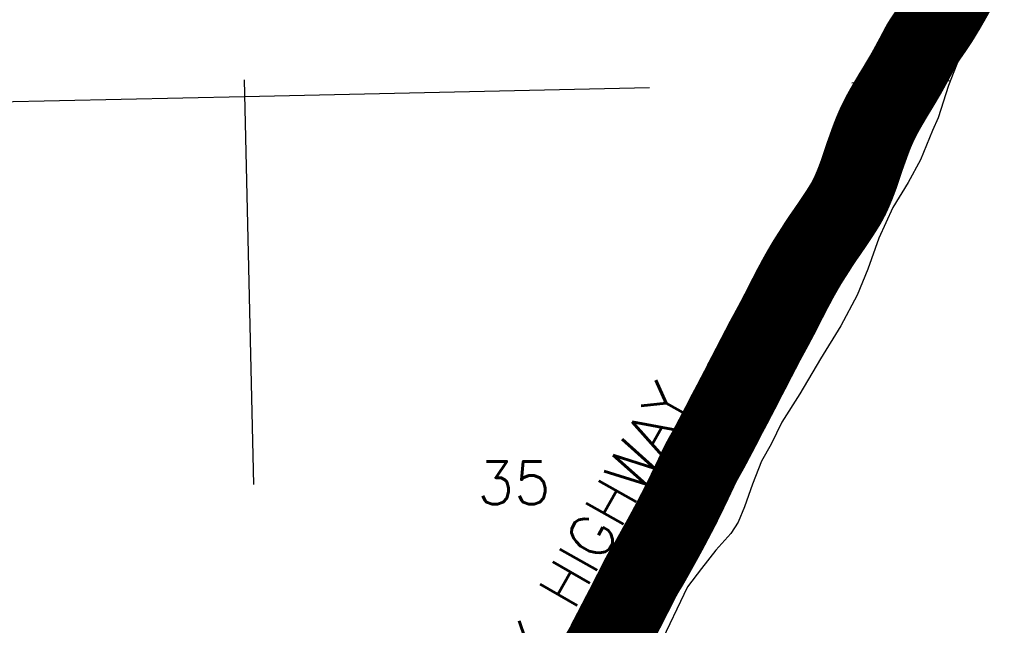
# Model space of a CAD drawing. Header units: feet. Extents: x 18803 to 104580, y -6601 to 116448.
# Tile 44 of 95: x 38843 to 44922, y 85864 to 89604. Entities that reach past the tile are written whole.
import ezdxf

# ---------------------------------------------------------------- set-up
doc = ezdxf.new("R2010")
doc.units = ezdxf.units.FT
doc.header["$LTSCALE"] = 100
doc.header["$MEASUREMENT"] = 0
doc.linetypes.add('DASHED', pattern=[0.75, 0.5, -0.25])
for name, color, linetype in [('ELPC BOLD TITLE SHEET', 3, 'Continuous'), ('ELPC-XIST', 6, 'Continuous'), ('ELRGOV-SECTION', 253, 'DASHED'), ('ET-SEC NUMBS', 253, 'Continuous'), ('ETTS-STREAM AND ROAD NAMES', 3, 'Continuous'), ('SL-VICINITY MAP', 2, 'Continuous')]:
    doc.layers.add(name, color=color, linetype=linetype)
doc.styles.add('L2640', font='simplex.shx', dxfattribs={"height": 264})

msp = doc.modelspace()

# ---------------------------------------------------------------- linework, layer by layer
at = {"layer": 'ELPC BOLD TITLE SHEET', "const_width": 500}
msp.add_lwpolyline([(42384.42458181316, 85602.40057491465), (42406.90757579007, 85642.90716331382), (42407.04287316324, 85643.148569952), (42408.0966597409, 85645.0108637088), (42408.11148273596, 85645.03697637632), (42408.12629143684, 85645.0631181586), (42429.33564031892, 85682.3872990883), (42429.37420266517, 85682.45498969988), (42436.85771432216, 85695.55804816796), (42446.70232184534, 85712.5837214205), (42446.81994127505, 85712.78568171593), (42457.77936039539, 85731.46955871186), (42464.93312222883, 85744.5296263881), (42465.68642007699, 85746.14400068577), (42465.72622078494, 85746.22957020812), (42469.54382066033, 85754.46360337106), (42471.94756473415, 85759.80677288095), (42472.2921662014, 85760.55029764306), (42475.59943207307, 85767.48042462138), (42476.11358683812, 85768.51416183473), (42480.89819957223, 85777.7531410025), (42481.1107569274, 85778.15710590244), (42486.96626926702, 85789.11137027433), (42493.14922183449, 85800.75233632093), (42493.26784152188, 85800.97766866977), (42493.57881243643, 85801.57371503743), (42500.15266850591, 85814.46267923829), (42500.28051916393, 85814.71084159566), (42507.29814330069, 85828.19684396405), (42514.75962867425, 85842.6346953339), (42514.79559072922, 85842.70408525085), (42520.7091077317, 85854.08230445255), (42522.49529233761, 85857.4845874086), (42529.90092557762, 85871.83567465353), (42529.94294530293, 85871.91682953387), (42537.30639460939, 85886.09056549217), (42544.75121274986, 85900.58869879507), (42544.80879422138, 85900.70030030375), (42549.16057855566, 85909.09469858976), (42549.21354410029, 85909.19731793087), (42553.25442840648, 85917.06108679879), (42553.42436249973, 85917.38715769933), (42563.04460792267, 85935.5900169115), (42563.05538929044, 85935.61052808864), (42563.07809410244, 85935.65354823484), (42573.05361634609, 85954.6311309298), (42579.93650094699, 85967.58372233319), (42580.01147781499, 85967.72567154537), (42582.55289646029, 85972.56639484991), (42591.65329204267, 85990.39930396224), (42591.69062415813, 85990.47223068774), (42600.75083392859, 86008.11582254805), (42609.14730411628, 86025.66736325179), (42609.36587559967, 86026.1150143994), (42610.90171366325, 86029.19768174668), (42610.94094101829, 86029.27669853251), (42617.5449777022, 86042.62703778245), (42618.19413492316, 86043.86746980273), (42626.25427225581, 86058.45163124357), (42633.24193274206, 86071.59763210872), (42640.39996141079, 86085.90825922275), (42642.61317730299, 86090.41663152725), (42647.18017504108, 86099.6550415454), (42647.40751129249, 86100.10593284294), (42654.08067373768, 86113.08578979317), (42659.38043360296, 86123.72827051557), (42659.46343479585, 86123.89373653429), (42667.07279911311, 86138.95371008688), (42667.09344323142, 86138.99449440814), (42672.13417972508, 86148.93509825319), (42675.54843550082, 86155.4231974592), (42675.71921595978, 86155.74320211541), (42686.13021601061, 86174.98092504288), (42686.46811507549, 86175.58882134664), (42697.50243603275, 86194.92328273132), (42697.73073846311, 86195.31669014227), (42699.44464709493, 86198.22156272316), (42705.19642232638, 86207.64665659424), (42705.33642610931, 86207.87393625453), (42709.17592045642, 86214.0491145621), (42709.20346063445, 86214.0933288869), (42716.5660173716, 86225.8923599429), (42723.39436928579, 86237.37247705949), (42723.45987941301, 86237.48310407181), (42730.1577712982, 86248.8441223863), (42744.90917853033, 86275.10636931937), (42744.91666346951, 86275.11970227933), (42747.32686897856, 86279.41537435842), (42747.33152994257, 86279.42369027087), (42747.33625953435, 86279.43212273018), (42765.95408535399, 86312.6609075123), (42766.07126904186, 86312.87264934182), (42766.08894613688, 86312.90463474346), (42787.19265406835, 86351.14319789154), (42787.23525215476, 86351.22011217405), (42788.41023170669, 86353.33427563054), (42788.42116877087, 86353.35390135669), (42788.43209608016, 86353.37354478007), (42811.34532284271, 86394.45255513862), (42811.35969641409, 86394.47842107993), (42811.37409647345, 86394.50426999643), (42812.67429894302, 86396.84710596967), (42812.74778168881, 86396.98036687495), (42835.57077821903, 86438.63952930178), (42835.60950829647, 86438.70996970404), (42837.49347257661, 86442.12413597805), (42837.66273447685, 86442.43581413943), (42860.42170031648, 86485.0245183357), (42860.43660414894, 86485.05252692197), (42860.45136764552, 86485.08019298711), (42861.68100716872, 86487.39450140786), (42861.77437099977, 86487.57181641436), (42882.0971873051, 86526.52337129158), (42882.10545855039, 86526.53918650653), (42882.11372824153, 86526.55502391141), (42884.80699118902, 86531.70059742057), (42884.830112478, 86531.7446745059), (42900.10647513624, 86560.80252988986), (42908.57133070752, 86576.72556326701), (42918.62832089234, 86596.10157257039), (42918.84011733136, 86596.51813235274), (42930.23126229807, 86619.39509615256), (42937.18901946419, 86633.676296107), (42949.57531206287, 86658.8435194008), (42949.59871572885, 86658.89095797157), (42949.59921120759, 86658.89196023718), (42954.61243619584, 86669.03282071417), (42954.67989215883, 86669.16914412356), (42967.98853013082, 86696.84039051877), (42972.4416733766, 86706.23820229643), (42986.17900779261, 86734.63244579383), (42990.46699571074, 86743.56878094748), (42990.51176415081, 86743.66251281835), (43003.51402004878, 86771.01201047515), (43008.69528313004, 86782.1173768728), (43008.70675067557, 86782.14186448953), (43008.71819767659, 86782.16636893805), (43020.19753167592, 86806.64869530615), (43020.23520880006, 86806.72871902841), (43025.92468042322, 86818.76300882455), (43036.95626782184, 86841.50835610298), (43037.18703458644, 86841.97257748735), (43041.39328362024, 86850.23104123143), (43041.47014190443, 86850.38314647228), (43054.19970429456, 86875.77722241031), (43054.44487636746, 86876.25442640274), (43057.55244287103, 86882.15809755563), (43073.15495556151, 86910.5429968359), (43074.39337427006, 86912.73268529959), (43074.46765919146, 86912.8632116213), (43089.03775049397, 86938.30519644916), (43089.20325718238, 86938.59825724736), (43094.82858521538, 86948.6997782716), (43104.09349095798, 86965.8699553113), (43104.16474258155, 86966.00284334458), (43114.24447716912, 86984.92223731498), (43116.38782420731, 86989.02214565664), (43116.38929238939, 86989.02495295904), (43116.39042487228, 86989.02711895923), (43127.98804104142, 87011.19964204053), (43134.43964787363, 87023.22557717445), (43134.44745208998, 87023.24015513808), (43134.45527207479, 87023.25474204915), (43141.00134518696, 87035.49118073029), (43141.11435186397, 87035.70463478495), (43153.92246813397, 87060.15245763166), (43153.92559166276, 87060.15841804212), (43155.60793345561, 87063.36779542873), (43155.60897385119, 87063.36977959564), (43155.60994878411, 87063.37163928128), (43171.82267563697, 87094.28828669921), (43171.83690645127, 87094.31546099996), (43172.53489320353, 87095.65011472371), (43172.55072747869, 87095.68034611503), (43187.96841848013, 87125.07161892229), (43188.11535766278, 87125.35579301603), (43191.25010533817, 87131.50684477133), (43201.65528530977, 87152.49134818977), (43206.86478677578, 87162.8983554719), (43207.10959397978, 87163.37554122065), (43211.64480014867, 87172.00424360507), (43220.88730992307, 87188.89733996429), (43221.04692692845, 87189.1934014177), (43222.61194854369, 87192.13957337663), (43222.62411303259, 87192.16244701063), (43234.58332975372, 87214.62455941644), (43234.59756433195, 87214.65119075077), (43234.61177306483, 87214.6778430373), (43239.86935462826, 87224.5012796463), (43251.01720585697, 87245.63912704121), (43251.06723472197, 87245.73442820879), (43259.06787042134, 87261.04584216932), (43266.52450925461, 87275.71791590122), (43278.62129796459, 87298.65490382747), (43278.69405719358, 87298.79191931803), (43278.74004719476, 87298.87793379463), (43278.84586020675, 87299.0778220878), (43289.46367729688, 87319.33825213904), (43298.84521328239, 87336.69384597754), (43298.85804785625, 87336.71767769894), (43298.87091049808, 87336.7415027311), (43300.60756568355, 87339.97028828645), (43301.28192516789, 87341.31549723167), (43313.10211624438, 87366.69262492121), (43317.78609389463, 87375.71111318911), (43317.94077152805, 87376.00467575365), (43326.74443604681, 87392.47648157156), (43326.88406491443, 87392.7410847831), (43335.89555517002, 87410.03917838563), (43338.52475385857, 87414.88757723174), (43349.33187680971, 87435.29435463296), (43349.54180521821, 87435.69854759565), (43372.81343413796, 87481.39616327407), (43380.26231368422, 87495.79853404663), (43380.31908798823, 87495.90773787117), (43397.07099538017, 87527.96304932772), (43397.08183972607, 87527.98382073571), (43402.44386148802, 87538.26437851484), (43402.45112262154, 87538.27832777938), (43402.45844424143, 87538.29237475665), (43419.16383584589, 87570.40605468), (43419.17373988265, 87570.42504330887), (43419.18361394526, 87570.4440079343), (43425.06316810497, 87581.70663668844), (43441.48906958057, 87613.56025185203), (43441.50267120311, 87613.58653097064), (43441.51627032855, 87613.61287015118), (43446.99203818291, 87624.17922103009), (43447.3241118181, 87624.80156726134), (43464.32322077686, 87655.7573153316), (43467.7944064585, 87661.99664872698), (43484.67564240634, 87693.19762373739), (43484.68518724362, 87693.2152227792), (43484.69515148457, 87693.23362442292), (43486.65811382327, 87696.85008988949), (43486.70354305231, 87696.93348228), (43500.38175858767, 87721.95049281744), (43500.66129850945, 87722.47352473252), (43504.90042905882, 87730.58992589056), (43504.90174500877, 87730.59244518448), (43512.2332713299, 87744.62661087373), (43522.73199953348, 87763.91095941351), (43524.18863650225, 87766.69566723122), (43533.87582791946, 87785.7404190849), (43533.87864779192, 87785.7459635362), (43539.1956447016, 87796.19399789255), (43540.55845999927, 87798.86187262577), (43547.35842533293, 87811.71726989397), (43547.62552460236, 87812.23347545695), (43555.05106593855, 87826.90835304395), (43555.06487333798, 87826.93560198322), (43555.06554737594, 87826.93693383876), (43555.06618941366, 87826.93823357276), (43562.69502426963, 87842.34251316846), (43562.73428761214, 87842.42207088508), (43566.45247408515, 87849.98239104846), (43570.14159989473, 87857.26176209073), (43570.30614796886, 87857.58194205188), (43574.44399651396, 87865.52257737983), (43574.47658700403, 87865.58528960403), (43585.09233192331, 87886.06832399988), (43589.91946590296, 87895.49032831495), (43589.98279966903, 87895.61462446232), (43608.70758060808, 87932.5646849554), (43611.59289144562, 87938.10591480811), (43612.0135649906, 87938.88662354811), (43624.75088441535, 87961.74407271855), (43630.23406151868, 87972.26087450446), (43634.26029065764, 87979.84543888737), (43634.31358404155, 87979.94539861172), (43647.12669611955, 88003.87471997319), (43654.66956929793, 88017.44834703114), (43654.66990718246, 88017.44895372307), (43664.98991338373, 88035.96664783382), (43665.141190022, 88036.23491085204), (43680.24482308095, 88062.7067166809), (43684.28054886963, 88069.5703795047), (43684.28198450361, 88069.57282171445), (43684.28313804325, 88069.57478371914), (43704.05211353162, 88103.20748935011), (43704.34106124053, 88103.68164325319), (43704.61709910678, 88104.1260563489), (43726.61159953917, 88138.87312461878), (43726.6951367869, 88139.00435453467), (43728.07362306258, 88141.15773484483), (43728.08568361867, 88141.17653203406), (43728.09674610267, 88141.19379988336), (43749.16014611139, 88173.99690252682), (43751.00173955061, 88176.88238523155), (43751.0944229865, 88177.02851817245), (43770.57527528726, 88207.93734391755), (43770.84198487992, 88208.35649500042), (43770.87151198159, 88208.40280711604), (43785.9735189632, 88232.04299428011), (43793.00659929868, 88242.57889227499), (43793.22910728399, 88242.90753604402), (43802.41420152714, 88256.28421668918), (43817.60389892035, 88278.02132308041), (43817.68133555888, 88278.13159750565), (43825.68405485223, 88289.4724317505), (43825.92459185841, 88289.81860932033), (43843.26828535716, 88315.17017704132), (43843.27568011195, 88315.1809809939), (43853.97399227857, 88330.80417543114), (43853.99653066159, 88330.83713699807), (43869.59238118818, 88353.67865783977), (43882.85867784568, 88373.74690045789), (43882.93454157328, 88373.86224772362), (43895.70935575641, 88393.38521139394), (43895.84923364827, 88393.5969706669), (43906.91906823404, 88410.19864274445), (43907.22965485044, 88410.67429506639), (43921.87382040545, 88433.5799330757), (43924.73892514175, 88438.18045741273), (43938.05551709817, 88459.41258753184), (43938.49536511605, 88460.13531658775), (43945.5237262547, 88472.04155461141), (43954.48695136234, 88488.5043796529), (43954.68415465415, 88488.87218745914), (43965.76023636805, 88509.852700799), (43975.37583115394, 88530.16771115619), (43975.72506322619, 88530.931411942), (43982.95957957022, 88547.3198947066), (43996.95998377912, 88580.22263299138), (43997.22171350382, 88580.85744632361), (43998.8665295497, 88584.97773111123), (44013.35080688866, 88622.56314076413), (44017.03465118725, 88632.25493379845), (44017.21457641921, 88632.74094437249), (44027.46214343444, 88661.17634912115), (44034.59825593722, 88682.32592486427), (44034.68718353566, 88682.59367760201), (44040.31024469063, 88699.79695023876), (44040.31950358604, 88699.82542411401), (44040.32881067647, 88699.85394772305), (44049.78330076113, 88728.97975443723), (44052.3973610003, 88736.92834489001), (44052.58297626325, 88737.4743718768), (44064.50685492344, 88771.43779079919), (44065.33512971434, 88773.67240904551), (44078.59467837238, 88810.71394868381), (44078.63193095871, 88810.81738015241), (44079.45260807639, 88813.08211268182), (44079.49168595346, 88813.19064667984), (44092.10278035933, 88848.44330697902), (44092.210325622, 88848.7385653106), (44095.66129810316, 88858.04600523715), (44106.65169681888, 88886.9621805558), (44106.80321762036, 88887.35168188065), (44113.94409130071, 88905.29353503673), (44123.11247273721, 88927.26490256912), (44123.35691393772, 88927.83218289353), (44132.18561173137, 88947.68767324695), (44143.23253956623, 88971.50052034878), (44143.52155770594, 88972.1040806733), (44149.86063282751, 88984.93682154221), (44165.58146118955, 89015.57363689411), (44165.82824546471, 89016.04377128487), (44167.92488724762, 89019.94942595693), (44186.48531012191, 89053.29228370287), (44187.4597208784, 89055.00166635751), (44187.54288198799, 89055.14660456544), (44205.38456074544, 89086.0405297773), (44208.34105026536, 89091.08139510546), (44224.58317557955, 89118.5622050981), (44224.5948322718, 89118.58187696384), (44224.60643722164, 89118.60149507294), (44229.63106633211, 89127.07374596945), (44229.63625289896, 89127.0824881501), (44242.61658145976, 89148.95340734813), (44251.42762990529, 89163.12160753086), (44258.44337837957, 89174.47747955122), (44258.64551663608, 89174.80956336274), (44272.72311665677, 89198.2856738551), (44281.76696239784, 89213.48149492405), (44281.85551217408, 89213.63131911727), (44292.59996466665, 89231.93812457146), (44292.80138314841, 89232.27590154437), (44294.86578815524, 89235.68374708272), (44294.92593340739, 89235.78349495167), (44311.97018338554, 89264.18240950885), (44312.12637432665, 89264.44577631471), (44312.80535009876, 89265.60447272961), (44331.5441028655, 89299.24251397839), (44331.69584133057, 89299.51837265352), (44331.96102876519, 89300.0066348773), (44331.96823573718, 89300.01992961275), (44331.97541613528, 89300.0331591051), (44352.5585218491, 89338.02626222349), (44352.59554647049, 89338.09481395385), (44352.65495218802, 89338.20514369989), (44352.71973628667, 89338.32481792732), (44373.49903790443, 89376.5050045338), (44373.8743048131, 89377.22005817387), (44373.87650157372, 89377.22424470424), (44393.39349224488, 89414.42549348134), (44394.63419766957, 89416.8058880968), (44413.19417569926, 89451.60774082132), (44413.72912577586, 89452.5698626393), (44414.11492395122, 89453.2360002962), (44433.47676204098, 89483.64593992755), (44438.03879566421, 89490.56739204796), (44438.46583618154, 89491.19762345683), (44449.91509615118, 89507.63821840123), (44449.92461759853, 89507.65186611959), (44449.93412282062, 89507.66550694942), (44465.25480670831, 89529.61244202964), (44468.10314824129, 89533.73895189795), (44468.14124981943, 89533.7942882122), (44488.24277559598, 89563.06098526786), (44488.48105992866, 89563.41357307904), (44491.78425908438, 89568.38151654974), (44507.26607492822, 89591.92858462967), (44507.36626299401, 89592.08204584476), (44516.44253855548, 89606.0832915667), (44529.07681976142, 89626.49187301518), (44529.20580155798, 89626.70230478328), (44539.79702980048, 89644.15529351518), (44558.48703483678, 89675.16747428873), (44558.67595749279, 89675.48589238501), (44562.69754094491, 89682.37167132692), (44585.58168856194, 89722.34647752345), (44585.59445078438, 89722.36884640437), (44585.60723361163, 89722.39120104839), (44588.84513956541, 89728.07290844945), (44588.91327494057, 89728.19319495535), (44609.04389340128, 89763.94903657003), (44609.09269343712, 89764.03533563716), (44619.0815554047, 89781.62286873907), (44619.09459489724, 89781.64574854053), (44619.10755053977, 89781.6685334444), (44632.08764368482, 89804.41787073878), (44649.17867450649, 89834.8042656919), (44652.79565233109, 89841.1199910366), (44652.92513957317, 89841.34352259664), (44672.08297972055, 89874.04147790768)], dxfattribs=at)
at = {"layer": 'ELPC-XIST'}
msp.add_lwpolyline([(42522.49529233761, 85857.4845874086), (42529.90092557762, 85871.83567465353), (42529.94294530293, 85871.91682953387), (42537.30639460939, 85886.09056549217), (42544.75121274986, 85900.58869879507), (42544.80879422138, 85900.70030030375), (42549.16057855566, 85909.09469858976), (42549.21354410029, 85909.19731793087), (42553.25442840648, 85917.06108679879), (42553.42436249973, 85917.38715769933), (42563.04460792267, 85935.5900169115), (42563.05538929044, 85935.61052808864), (42563.07809410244, 85935.65354823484), (42573.05361634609, 85954.6311309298), (42579.93650094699, 85967.58372233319), (42580.01147781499, 85967.72567154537), (42582.55289646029, 85972.56639484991), (42591.65329204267, 85990.39930396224), (42591.69062415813, 85990.47223068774), (42600.75083392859, 86008.11582254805), (42609.14730411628, 86025.66736325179), (42609.36587559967, 86026.1150143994), (42610.90171366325, 86029.19768174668), (42610.94094101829, 86029.27669853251), (42617.5449777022, 86042.62703778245), (42618.19413492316, 86043.86746980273), (42626.25427225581, 86058.45163124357), (42633.24193274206, 86071.59763210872), (42640.39996141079, 86085.90825922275), (42642.61317730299, 86090.41663152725), (42647.18017504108, 86099.6550415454), (42647.40751129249, 86100.10593284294), (42654.08067373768, 86113.08578979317), (42659.38043360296, 86123.72827051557), (42659.46343479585, 86123.89373653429), (42667.07279911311, 86138.95371008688), (42667.09344323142, 86138.99449440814), (42672.13417972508, 86148.93509825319), (42675.54843550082, 86155.4231974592), (42675.71921595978, 86155.74320211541), (42686.13021601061, 86174.98092504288), (42686.46811507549, 86175.58882134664), (42697.50243603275, 86194.92328273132), (42697.73073846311, 86195.31669014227), (42699.44464709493, 86198.22156272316), (42705.19642232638, 86207.64665659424), (42705.33642610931, 86207.87393625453), (42709.17592045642, 86214.0491145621), (42709.20346063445, 86214.0933288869), (42716.5660173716, 86225.8923599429), (42723.39436928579, 86237.37247705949), (42723.45987941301, 86237.48310407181), (42730.1577712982, 86248.8441223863), (42744.90917853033, 86275.10636931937), (42744.91666346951, 86275.11970227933), (42747.32686897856, 86279.41537435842), (42747.33152994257, 86279.42369027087), (42747.33625953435, 86279.43212273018), (42765.95408535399, 86312.6609075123), (42766.07126904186, 86312.87264934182), (42766.08894613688, 86312.90463474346), (42787.19265406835, 86351.14319789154), (42787.23525215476, 86351.22011217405), (42788.41023170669, 86353.33427563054), (42788.42116877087, 86353.35390135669), (42788.43209608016, 86353.37354478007), (42811.34532284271, 86394.45255513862), (42811.35969641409, 86394.47842107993), (42811.37409647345, 86394.50426999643), (42812.67429894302, 86396.84710596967), (42812.74778168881, 86396.98036687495), (42835.57077821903, 86438.63952930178), (42835.60950829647, 86438.70996970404), (42837.49347257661, 86442.12413597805), (42837.66273447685, 86442.43581413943), (42860.42170031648, 86485.0245183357), (42860.43660414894, 86485.05252692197), (42860.45136764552, 86485.08019298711), (42861.68100716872, 86487.39450140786), (42861.77437099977, 86487.57181641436), (42882.0971873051, 86526.52337129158), (42882.10545855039, 86526.53918650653), (42882.11372824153, 86526.55502391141), (42884.80699118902, 86531.70059742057), (42884.830112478, 86531.7446745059), (42900.10647513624, 86560.80252988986), (42908.57133070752, 86576.72556326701), (42918.62832089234, 86596.10157257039), (42918.84011733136, 86596.51813235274), (42930.23126229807, 86619.39509615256), (42937.18901946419, 86633.676296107), (42949.57531206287, 86658.8435194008), (42949.59871572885, 86658.89095797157), (42949.59921120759, 86658.89196023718), (42954.61243619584, 86669.03282071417), (42954.67989215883, 86669.16914412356), (42967.98853013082, 86696.84039051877), (42972.4416733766, 86706.23820229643), (42986.17900779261, 86734.63244579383), (42990.46699571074, 86743.56878094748), (42990.51176415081, 86743.66251281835), (43003.51402004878, 86771.01201047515), (43008.69528313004, 86782.1173768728), (43008.70675067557, 86782.14186448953), (43008.71819767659, 86782.16636893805), (43020.19753167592, 86806.64869530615), (43020.23520880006, 86806.72871902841), (43025.92468042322, 86818.76300882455), (43036.95626782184, 86841.50835610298), (43037.18703458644, 86841.97257748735), (43041.39328362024, 86850.23104123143), (43041.47014190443, 86850.38314647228), (43054.19970429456, 86875.77722241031), (43054.44487636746, 86876.25442640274), (43057.55244287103, 86882.15809755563), (43073.15495556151, 86910.5429968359), (43074.39337427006, 86912.73268529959), (43074.46765919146, 86912.8632116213), (43089.03775049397, 86938.30519644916), (43089.20325718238, 86938.59825724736), (43094.82858521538, 86948.6997782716), (43104.09349095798, 86965.8699553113), (43104.16474258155, 86966.00284334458), (43114.24447716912, 86984.92223731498), (43116.38782420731, 86989.02214565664), (43116.38929238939, 86989.02495295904), (43116.39042487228, 86989.02711895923), (43127.98804104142, 87011.19964204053), (43134.43964787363, 87023.22557717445), (43134.44745208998, 87023.24015513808), (43134.45527207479, 87023.25474204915), (43141.00134518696, 87035.49118073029), (43141.11435186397, 87035.70463478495), (43153.92246813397, 87060.15245763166), (43153.92559166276, 87060.15841804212), (43155.60793345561, 87063.36779542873), (43155.60897385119, 87063.36977959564), (43155.60994878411, 87063.37163928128), (43171.82267563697, 87094.28828669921), (43171.83690645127, 87094.31546099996), (43172.53489320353, 87095.65011472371), (43172.55072747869, 87095.68034611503), (43187.96841848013, 87125.07161892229), (43188.11535766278, 87125.35579301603), (43191.25010533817, 87131.50684477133), (43201.65528530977, 87152.49134818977), (43206.86478677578, 87162.8983554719), (43207.10959397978, 87163.37554122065), (43211.64480014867, 87172.00424360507), (43220.88730992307, 87188.89733996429), (43221.04692692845, 87189.1934014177), (43222.61194854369, 87192.13957337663), (43222.62411303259, 87192.16244701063), (43234.58332975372, 87214.62455941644), (43234.59756433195, 87214.65119075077), (43234.61177306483, 87214.6778430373), (43239.86935462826, 87224.5012796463), (43251.01720585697, 87245.63912704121), (43251.06723472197, 87245.73442820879), (43259.06787042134, 87261.04584216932), (43266.52450925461, 87275.71791590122), (43278.62129796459, 87298.65490382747), (43278.69405719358, 87298.79191931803), (43278.74004719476, 87298.87793379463), (43278.84586020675, 87299.0778220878), (43289.46367729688, 87319.33825213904), (43298.84521328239, 87336.69384597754), (43298.85804785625, 87336.71767769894), (43298.87091049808, 87336.7415027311), (43300.60756568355, 87339.97028828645), (43301.28192516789, 87341.31549723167), (43313.10211624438, 87366.69262492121), (43317.78609389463, 87375.71111318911), (43317.94077152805, 87376.00467575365), (43326.74443604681, 87392.47648157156), (43326.88406491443, 87392.7410847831), (43335.89555517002, 87410.03917838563), (43338.52475385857, 87414.88757723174), (43349.33187680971, 87435.29435463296), (43349.54180521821, 87435.69854759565), (43372.81343413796, 87481.39616327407), (43380.26231368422, 87495.79853404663), (43380.31908798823, 87495.90773787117), (43397.07099538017, 87527.96304932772), (43397.08183972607, 87527.98382073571), (43402.44386148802, 87538.26437851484), (43402.45112262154, 87538.27832777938), (43402.45844424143, 87538.29237475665), (43419.16383584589, 87570.40605468), (43419.17373988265, 87570.42504330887), (43419.18361394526, 87570.4440079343), (43425.06316810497, 87581.70663668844), (43441.48906958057, 87613.56025185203), (43441.50267120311, 87613.58653097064), (43441.51627032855, 87613.61287015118), (43446.99203818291, 87624.17922103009), (43447.3241118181, 87624.80156726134), (43464.32322077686, 87655.7573153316), (43467.7944064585, 87661.99664872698), (43484.67564240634, 87693.19762373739), (43484.68518724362, 87693.2152227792), (43484.69515148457, 87693.23362442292), (43486.65811382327, 87696.85008988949), (43486.70354305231, 87696.93348228), (43500.38175858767, 87721.95049281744), (43500.66129850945, 87722.47352473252), (43504.90042905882, 87730.58992589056), (43504.90174500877, 87730.59244518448), (43512.2332713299, 87744.62661087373), (43522.73199953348, 87763.91095941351), (43524.18863650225, 87766.69566723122), (43533.87582791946, 87785.7404190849), (43533.87864779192, 87785.7459635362), (43539.1956447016, 87796.19399789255), (43540.55845999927, 87798.86187262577), (43547.35842533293, 87811.71726989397), (43547.62552460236, 87812.23347545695), (43555.05106593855, 87826.90835304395), (43555.06487333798, 87826.93560198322), (43555.06554737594, 87826.93693383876), (43555.06618941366, 87826.93823357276), (43562.69502426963, 87842.34251316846), (43562.73428761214, 87842.42207088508), (43566.45247408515, 87849.98239104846), (43570.14159989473, 87857.26176209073), (43570.30614796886, 87857.58194205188), (43574.44399651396, 87865.52257737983), (43574.47658700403, 87865.58528960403), (43585.09233192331, 87886.06832399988), (43589.91946590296, 87895.49032831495), (43589.98279966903, 87895.61462446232), (43608.70758060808, 87932.5646849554), (43611.59289144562, 87938.10591480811), (43612.0135649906, 87938.88662354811), (43624.75088441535, 87961.74407271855), (43630.23406151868, 87972.26087450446), (43634.26029065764, 87979.84543888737), (43634.31358404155, 87979.94539861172), (43647.12669611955, 88003.87471997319), (43654.66956929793, 88017.44834703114), (43654.66990718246, 88017.44895372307), (43664.98991338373, 88035.96664783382), (43665.141190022, 88036.23491085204), (43680.24482308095, 88062.7067166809), (43684.28054886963, 88069.5703795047), (43684.28198450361, 88069.57282171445), (43684.28313804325, 88069.57478371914), (43704.05211353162, 88103.20748935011), (43704.34106124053, 88103.68164325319), (43704.61709910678, 88104.1260563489), (43726.61159953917, 88138.87312461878), (43726.6951367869, 88139.00435453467), (43728.07362306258, 88141.15773484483), (43728.08568361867, 88141.17653203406), (43728.09674610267, 88141.19379988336), (43749.16014611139, 88173.99690252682), (43751.00173955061, 88176.88238523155), (43751.0944229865, 88177.02851817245), (43770.57527528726, 88207.93734391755), (43770.84198487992, 88208.35649500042), (43770.87151198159, 88208.40280711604), (43785.9735189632, 88232.04299428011), (43793.00659929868, 88242.57889227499), (43793.22910728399, 88242.90753604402), (43802.41420152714, 88256.28421668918), (43817.60389892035, 88278.02132308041), (43817.68133555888, 88278.13159750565), (43825.68405485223, 88289.4724317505), (43825.92459185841, 88289.81860932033), (43843.26828535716, 88315.17017704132), (43843.27568011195, 88315.1809809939), (43853.97399227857, 88330.80417543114), (43853.99653066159, 88330.83713699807), (43869.59238118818, 88353.67865783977), (43882.85867784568, 88373.74690045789), (43882.93454157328, 88373.86224772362), (43895.70935575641, 88393.38521139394), (43895.84923364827, 88393.5969706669), (43906.91906823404, 88410.19864274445), (43907.22965485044, 88410.67429506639), (43921.87382040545, 88433.5799330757), (43924.73892514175, 88438.18045741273), (43938.05551709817, 88459.41258753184), (43938.49536511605, 88460.13531658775), (43945.5237262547, 88472.04155461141), (43954.48695136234, 88488.5043796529), (43954.68415465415, 88488.87218745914), (43965.76023636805, 88509.852700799), (43975.37583115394, 88530.16771115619), (43975.72506322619, 88530.931411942), (43982.95957957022, 88547.3198947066), (43996.95998377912, 88580.22263299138), (43997.22171350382, 88580.85744632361), (43998.8665295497, 88584.97773111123), (44013.35080688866, 88622.56314076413), (44017.03465118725, 88632.25493379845), (44017.21457641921, 88632.74094437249), (44027.46214343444, 88661.17634912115), (44034.59825593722, 88682.32592486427), (44034.68718353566, 88682.59367760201), (44040.31024469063, 88699.79695023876), (44040.31950358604, 88699.82542411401), (44040.32881067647, 88699.85394772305), (44049.78330076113, 88728.97975443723), (44052.3973610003, 88736.92834489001), (44052.58297626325, 88737.4743718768), (44064.50685492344, 88771.43779079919), (44065.33512971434, 88773.67240904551), (44078.59467837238, 88810.71394868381), (44078.63193095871, 88810.81738015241), (44079.45260807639, 88813.08211268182), (44079.49168595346, 88813.19064667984), (44092.10278035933, 88848.44330697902), (44092.210325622, 88848.7385653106), (44095.66129810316, 88858.04600523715), (44106.65169681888, 88886.9621805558), (44106.80321762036, 88887.35168188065), (44113.94409130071, 88905.29353503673), (44123.11247273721, 88927.26490256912), (44123.35691393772, 88927.83218289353), (44132.18561173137, 88947.68767324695), (44143.23253956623, 88971.50052034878), (44143.52155770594, 88972.1040806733), (44149.86063282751, 88984.93682154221), (44165.58146118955, 89015.57363689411), (44165.82824546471, 89016.04377128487), (44167.92488724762, 89019.94942595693), (44186.48531012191, 89053.29228370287), (44187.4597208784, 89055.00166635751), (44187.54288198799, 89055.14660456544), (44205.38456074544, 89086.0405297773), (44208.34105026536, 89091.08139510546), (44224.58317557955, 89118.5622050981), (44224.5948322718, 89118.58187696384), (44224.60643722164, 89118.60149507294), (44229.63106633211, 89127.07374596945), (44229.63625289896, 89127.0824881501), (44242.61658145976, 89148.95340734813), (44251.42762990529, 89163.12160753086), (44258.44337837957, 89174.47747955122), (44258.64551663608, 89174.80956336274), (44272.72311665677, 89198.2856738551), (44281.76696239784, 89213.48149492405), (44281.85551217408, 89213.63131911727), (44292.59996466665, 89231.93812457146), (44292.80138314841, 89232.27590154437), (44294.86578815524, 89235.68374708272), (44294.92593340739, 89235.78349495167), (44311.97018338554, 89264.18240950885), (44312.12637432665, 89264.44577631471), (44312.80535009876, 89265.60447272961), (44331.5441028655, 89299.24251397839), (44331.69584133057, 89299.51837265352), (44331.96102876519, 89300.0066348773), (44331.96823573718, 89300.01992961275), (44331.97541613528, 89300.0331591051), (44352.5585218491, 89338.02626222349), (44352.59554647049, 89338.09481395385), (44352.65495218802, 89338.20514369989), (44352.71973628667, 89338.32481792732), (44373.49903790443, 89376.5050045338), (44373.8743048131, 89377.22005817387), (44373.87650157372, 89377.22424470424), (44393.39349224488, 89414.42549348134), (44394.63419766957, 89416.8058880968), (44413.19417569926, 89451.60774082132), (44413.72912577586, 89452.5698626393), (44414.11492395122, 89453.2360002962), (44433.47676204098, 89483.64593992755), (44438.03879566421, 89490.56739204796), (44438.46583618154, 89491.19762345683), (44449.91509615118, 89507.63821840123), (44449.92461759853, 89507.65186611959), (44449.93412282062, 89507.66550694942), (44465.25480670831, 89529.61244202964), (44468.10314824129, 89533.73895189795), (44468.14124981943, 89533.7942882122), (44488.24277559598, 89563.06098526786), (44488.48105992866, 89563.41357307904), (44491.78425908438, 89568.38151654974), (44507.26607492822, 89591.92858462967), (44507.36626299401, 89592.08204584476), (44516.44253855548, 89606.0832915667)], dxfattribs=at)
at = {"layer": 'ELRGOV-SECTION', "ltscale": 50}
msp.add_line((39966.67885367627, 100480.2075931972), (40353.50381341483, 83852.73527924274), dxfattribs=at)
msp.add_lwpolyline([(19362.35294221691, 88677.95220164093), (24404.03096802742, 88784.44319321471), (29678.96658329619, 88897.19421910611), (34956.90538377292, 89013.27007510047), (40231.76052035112, 89129.3011177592), (44589.85999438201, 89227.85671052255)], dxfattribs=at)
at = {"layer": 'SL-VICINITY MAP'}
msp.add_lwpolyline([(44789.69489567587, 89646.59814426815), (44676.58883175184, 89450.80012517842), (44577.74428881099, 89196.71232011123), (44514.37155022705, 88998.92017643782), (44479.23346216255, 88919.66106048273), (44404.53428673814, 88738.11024705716), (44329.05132780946, 88599.2034655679), (44232.87718907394, 88443.59005796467), (44147.84139180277, 88255.3266549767), (44078.82927167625, 88064.01492967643), (44014.3416329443, 87902.29963332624), (43913.29702734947, 87713.80358240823), (43786.67330661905, 87508.52987149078), (43659.79894793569, 87293.40895919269), (43548.32850756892, 87117.88614019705), (43482.83618502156, 86982.40573390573), (43422.22919815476, 86876.52700067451), (43368.08431585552, 86734.64912834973), (43318.8453049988, 86596.12373690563), (43278.82801584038, 86500.3877823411), (43232.85249766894, 86430.81473046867), (43140.63948948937, 86327.75786921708), (43053.49024284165, 86214.93103807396), (42966.73465541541, 86102.10992778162), (42791.17283518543, 85735.34689411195)], dxfattribs=at)

# ---------------------------------------------------------------- texts
at = {"layer": 'ET-SEC NUMBS', "style": 'L2640'}
msp.add_text('35', height=264, dxfattribs=at).set_placement((41669.28091619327, 86612.16617463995))
at = {"layer": 'ETTS-STREAM AND ROAD NAMES', "style": 'L2640'}
msp.add_text('CHINIAK HIGHWAY', height=264, rotation=60.44359112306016, dxfattribs=at).set_placement((41504.24673924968, 84608.9656035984))

doc.saveas('drawing.dxf')
